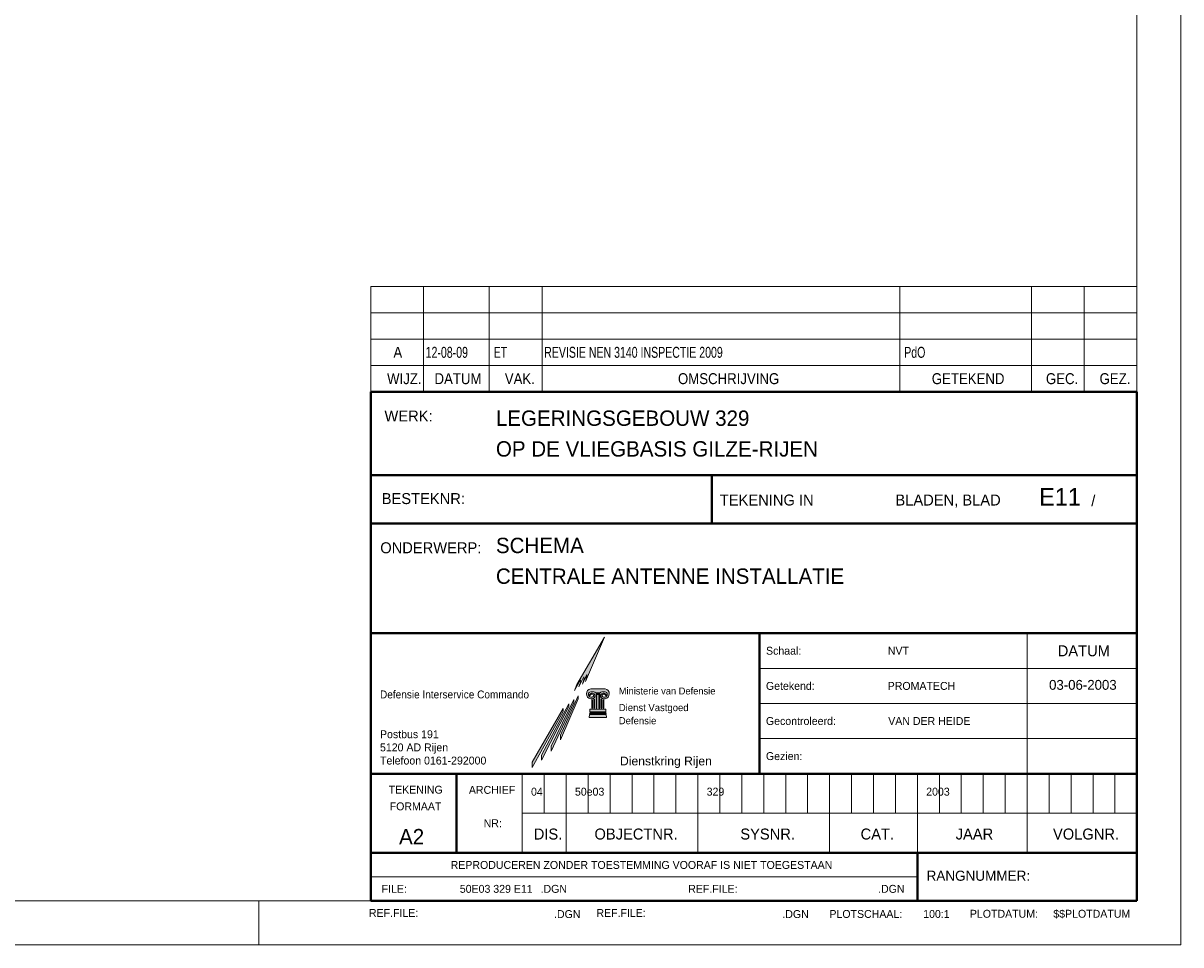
# Model space of a CAD drawing. Header units: millimetres. Extents: x 0 to 59400, y 0 to 42000.
# Tile 3 of 4: x 33033 to 59400, y 0 to 21000. Entities that reach past the tile are written whole.
import ezdxf
from ezdxf.enums import TextEntityAlignment as Align

# ---------------------------------------------------------------- set-up
doc = ezdxf.new("R2010")
doc.units = ezdxf.units.MM
doc.layers.add('1', color=7, linetype='Continuous')
doc.layers.add('3', color=7, linetype='Continuous')
doc.styles.add('dgn001', font='dgn001.shx')
doc.styles.add('dgn003', font='dgn003.shx')

# ---------------------------------------------------------------- blocks, each defined once
blk = doc.blocks.new('WIJZ')
at = {"layer": '3', "color": 1, "linetype": 'Continuous', "lineweight": 0}
for p, q in [((0, 0), (0, 600)), ((1200, 0), (1200, 600)), ((2700, 0), (2700, 600)), ((3900, 0), (3900, 600)), ((12050, 0), (12050, 600)), ((15050, 0), (15050, 600)), ((16250, 0), (16250, 600))]:
    blk.add_line(p, q, dxfattribs=at)
at = {"layer": '3', "color": 1, "linetype": 'Continuous', "lineweight": 0, "flags": 128}
blk.add_lwpolyline([(0, 0), (17450, 0), (17450, 600), (0, 600), (0, 0)], dxfattribs=at)
at = {"layer": '3', "color": 1, "linetype": 'Continuous', "lineweight": 0, "style": 'dgn001', "width": 0.9000144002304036}
for s, p in [('WIJZ.', (764.5, 299.9980000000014)), ('DATUM', (1986.5, 299.9980000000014)), ('VAK.', (3395, 299.9980000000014)), ('OMSCHRIJVING', (8150, 299.9980000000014)), ('GETEKEND', (13605, 299.9980000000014)), ('GEC.', (15745, 299.9980000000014)), ('GEZ.', (16950, 299.9980000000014))]:
    blk.add_text(s, height=249.996, dxfattribs=at).set_placement(p, align=Align.MIDDLE_CENTER)
blk = doc.blocks.new('WIJZA')
at = {"layer": '3', "color": 1, "linetype": 'Continuous', "lineweight": 0}
for p, q in [((0, 0), (0, 600)), ((1200, 0), (1200, 600)), ((2700, 0), (2700, 600)), ((3900, 0), (3900, 600)), ((12050, 0), (12050, 600)), ((15050, 0), (15050, 600)), ((16250, 0), (16250, 600))]:
    blk.add_line(p, q, dxfattribs=at)
at = {"layer": '3', "color": 1, "linetype": 'Continuous', "lineweight": 0, "flags": 128}
blk.add_lwpolyline([(0, 0), (17450, 0), (17450, 600), (0, 600), (0, 0)], dxfattribs=at)
at = {"layer": '3', "color": 1, "linetype": 'Continuous', "lineweight": 0, "style": 'dgn001', "width": 0.8999928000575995}
blk.add_text('A', height=250.002, dxfattribs=at).set_placement((615.7000000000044, 300.001000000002), align=Align.MIDDLE_CENTER)
at = {"layer": '3', "color": 1, "linetype": 'Continuous', "lineweight": 0, "style": 'dgn003'}
for s, height, width, p in [('12-08-09', 250.002, 0.7199942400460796, (1250, 300.001000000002)), ('ET    ', 250.002, 0.7199942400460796, (2800, 300.001000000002)), ('REVISIE NEN 3140 INSPECTIE 2009              ', 250.00002, 0.7199999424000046, (3950, 300.0000099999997)), ('PdO                   ', 250.00002, 0.7199999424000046, (12150, 300.0000099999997))]:
    blk.add_text(s, height=height, dxfattribs=dict(at, width=width)).set_placement(p, align=Align.MIDDLE_LEFT)
blk = doc.blocks.new('WIJZA1')
at = {"layer": '3', "color": 1, "linetype": 'Continuous', "lineweight": 0}
for p, q in [((0, 0), (0, 600)), ((1200, 0), (1200, 600)), ((2700, 0), (2700, 600)), ((3900, 0), (3900, 600)), ((12050, 0), (12050, 600)), ((15050, 0), (15050, 600)), ((16250, 0), (16250, 600))]:
    blk.add_line(p, q, dxfattribs=at)
at = {"layer": '3', "color": 1, "linetype": 'Continuous', "lineweight": 0, "flags": 128}
blk.add_lwpolyline([(0, 0), (17450, 0), (17450, 600), (0, 600), (0, 0)], dxfattribs=at)
blk = doc.blocks.new('WIJZA2')
at = {"layer": '3', "color": 1, "linetype": 'Continuous', "lineweight": 0}
for p, q in [((0, 0), (0, 600)), ((1200, 0), (1200, 600)), ((2700, 0), (2700, 600)), ((3900, 0), (3900, 600)), ((12050, 0), (12050, 600)), ((15050, 0), (15050, 600)), ((16250, 0), (16250, 600))]:
    blk.add_line(p, q, dxfattribs=at)
at = {"layer": '3', "color": 1, "linetype": 'Continuous', "lineweight": 0, "flags": 128}
blk.add_lwpolyline([(0, 0), (17450, 0), (17450, 600), (0, 600), (0, 0)], dxfattribs=at)
blk = doc.blocks.new('AnonymousCell5')
at = {"layer": '3'}
for points in [[(16570, -13988), (15944, -15070), (15893, -15208), (16028, -14961), (16032, -14995), (15989, -15125), (16106, -14896), (16108, -14932), (16069, -15057), (16170, -14842), (16172, -14878), (16138, -14999)], [(16381, -15606), (16381, -15281), (16464, -15281), (16464, -15606), (16447, -15606), (16447, -15299), (16397, -15299), (16397, -15606)], [(16282, -15606), (16300, -15606), (16300, -15420), (16282, -15420)], [(16332, -15606), (16348, -15606), (16348, -15402), (16332, -15402)], [(16512, -15606), (16496, -15606), (16496, -15402), (16512, -15402)], [(16561, -15606), (16545, -15606), (16545, -15420), (16561, -15420)], [(16232, -15755), (16613, -15755), (16618, -15819), (16227, -15819)], [(16236, -15712), (16609, -15712), (16610, -15730), (16234, -15730)], [(16609, -15712), (16236, -15712)], [(16602, -15631), (16243, -15631), (16237, -15688), (16606, -15688)]]:
    blk.add_hatch(color=1, dxfattribs=at).paths.add_polyline_path(points)
h = blk.add_hatch(color=1, dxfattribs=at)
edge = h.paths.add_edge_path()
edge.add_line((16584.46564296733, -15166.82659585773), (16586, -15167))
edge.add_line((16586, -15167), (16260, -15167))
edge.add_line((16260, -15167), (16258.79432950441, -15166.82659585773))
edge.add_arc((16276.43485969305, -15280.81155487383), 115.3419229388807, 98.79741111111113, 261.2025888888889)
edge.add_line((16258.79432950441, -15394.79651388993), (16260, -15395))
edge.add_line((16260, -15395), (16289, -15395))
edge.add_line((16289, -15395), (16287.28813902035, -15394.7965140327))
edge.add_arc((16285.12038956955, -15323.42859314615), 71.4008352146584, 271.7397833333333, 361.5313611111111)
edge.add_line((16356.49572377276, -15321.52046926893), (16356.49572374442, -15321.52046790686))
edge.add_arc((16293.42498879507, -15329.00403201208), 63.5131587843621, 6.766708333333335, 159.3427861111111)
edge.add_line((16233.99523514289, -15306.59810155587), (16233.99523622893, -15306.5980991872))
edge.add_arc((16241.2239276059, -15310.34438375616), 8.141782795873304, 512.6044555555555, 697.751036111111)
edge.add_line((16248.75953310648, -15313.42712228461), (16248.69851983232, -15313.37868546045))
edge.add_arc((16284.63412503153, -15323.41598935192), 37.31105989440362, -16.83461666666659, 164.3942277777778, ccw=False)
edge.add_line((16320.34620815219, -15334.22165035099), (16320.34620800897, -15334.22165056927))
edge.add_arc((16290.24409548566, -15321.35490791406), 32.73668042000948, 269.105625, 336.85636666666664, ccw=False)
edge.add_line((16289.73310358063, -15354.08760001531), (16290, -15355))
edge.add_line((16290, -15355), (16260, -15355))
edge.add_line((16260, -15355), (16258.79433031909, -15354.08760002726))
edge.add_arc((16268.24461435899, -15293.02422905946), 61.79031592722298, 98.7974111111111, 261.20258888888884, ccw=False)
edge.add_line((16258.79433031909, -15231.96085809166), (16260, -15233))
edge.add_line((16260, -15233), (16330, -15233))
edge.add_line((16330, -15233), (16329.79995692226, -15231.9608581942))
edge.add_arc((16320.34967880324, -15293.02423007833), 61.79031592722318, 36.366002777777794, 81.20259444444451, ccw=False)
edge.add_line((16370.106069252, -15256.38620677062), (16370, -15255))
edge.add_line((16370, -15255), (16474, -15255))
edge.add_line((16474, -15255), (16473.15390321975, -15256.38620677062))
edge.add_arc((16522.91029366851, -15293.02423007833), 61.79031592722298, 98.7974055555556, 143.6339972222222, ccw=False)
edge.add_line((16513.46001554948, -15231.9608581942), (16514, -15233))
edge.add_line((16514, -15233), (16586, -15233))
edge.add_line((16586, -15233), (16584.46564215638, -15231.96085809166))
edge.add_arc((16575.01535811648, -15293.02422905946), 61.79031592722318, -81.2025888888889, 81.2025888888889, ccw=False)
edge.add_line((16584.46564215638, -15354.08760002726), (16586, -15355))
edge.add_line((16586, -15355), (16554, -15355))
edge.add_line((16554, -15355), (16553.52686889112, -15354.08760001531))
edge.add_arc((16553.01587698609, -15321.35490791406), 32.73668042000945, 203.1436333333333, 270.89437499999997, ccw=False)
edge.add_line((16522.91376446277, -15334.22165056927), (16522.91376431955, -15334.22165035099))
edge.add_arc((16558.62584744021, -15323.41598935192), 37.31105989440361, 15.605772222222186, 196.8346166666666, ccw=False)
edge.add_line((16594.56145263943, -15313.37868546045), (16594.50043936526, -15313.42712228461))
edge.add_arc((16602.03604486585, -15310.34438375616), 8.141782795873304, 202.2489638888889, 387.3955444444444)
edge.add_line((16609.26473624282, -15306.5980991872), (16609.26473732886, -15306.59810155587))
edge.add_arc((16549.83498367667, -15329.00403201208), 63.51315878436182, 380.6572138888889, 533.2332916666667)
edge.add_line((16486.76424872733, -15321.52046790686), (16486.76424875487, -15321.52046926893))
edge.add_arc((16558.13958295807, -15323.42859314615), 71.4008352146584, 178.4686388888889, 268.2602166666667)
edge.add_line((16555.97183350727, -15394.7965140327), (16556, -15395))
edge.add_line((16556, -15395), (16586, -15395))
edge.add_line((16586, -15395), (16584.46564296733, -15394.79651388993))
edge.add_arc((16566.82511277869, -15280.81155487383), 115.3419229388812, 278.7974111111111, 441.2025888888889)
at = {"layer": '3', "true_color": 0xb3b3b3}
for points in [[(15139, -16675), (15762, -15505), (15762, -15572), (15139, -16792)], [(15356, -16473), (15875, -15409), (15875, -15476), (15356, -16589)], [(15574, -16223), (15971, -15329), (15971, -15391), (15574, -16332)], [(14923, -16839), (15629, -15618), (15629, -15685), (14923, -16958)]]:
    blk.add_hatch(color=253, dxfattribs=at).paths.add_polyline_path(points)
at = {"layer": '1', "color": 1, "linetype": 'Continuous', "lineweight": 0}
for p, q in [((29700, -21000), (29700, 21000)), ((8700, -21000), (8700, -20000)), ((-29700, -21000), (29700, -21000))]:
    blk.add_line(p, q, dxfattribs=at)
at = {"layer": '1', "color": 5, "linetype": 'Continuous', "lineweight": 0}
for p, q in [((28700, -20000), (28700, 20000)), ((-28700, -20000), (28700, -20000))]:
    blk.add_line(p, q, dxfattribs=at)
at = {"layer": '3', "color": 4, "linetype": 'Continuous', "lineweight": 40}
for p, q in [((11250, -8400), (28700, -8400)), ((11250, -20000), (11250, -8400)), ((28700, -8400), (28700, -20000)), ((11250, -10300), (28700, -10300)), ((19020, -11400), (19020, -10300)), ((11250, -11400), (28700, -11400)), ((11250, -13900), (28700, -13900)), ((20103, -17100), (20103, -13900)), ((11250, -17100), (28700, -17100)), ((13200, -18900), (13200, -17100)), ((11250, -18900), (28700, -18900)), ((23700, -18900), (23700, -20000)), ((28700, -20000), (11250, -20000))]:
    blk.add_line(p, q, dxfattribs=at)
at = {"layer": '3', "color": 1, "linetype": 'Continuous', "lineweight": 0}
for p, q in [((26200, -18900), (26200, -13900)), ((20103, -14700), (28700, -14700)), ((16447, -15299), (16447, -15606)), ((20103, -15500), (28700, -15500)), ((20103, -16300), (28700, -16300)), ((15200, -18000), (15200, -17100)), ((15700, -18900), (15700, -17100)), ((16200, -18000), (16200, -17100)), ((16700, -18000), (16700, -17100)), ((17200, -18000), (17200, -17100)), ((17700, -18000), (17700, -17100)), ((18200, -18000), (18200, -17100)), ((18700, -18900), (18700, -17100)), ((19200, -18000), (19200, -17100)), ((19700, -18000), (19700, -17100)), ((20200, -18000), (20200, -17100)), ((20700, -18000), (20700, -17100)), ((21200, -18000), (21200, -17100)), ((21700, -18900), (21700, -17100)), ((22200, -18000), (22200, -17100)), ((22700, -18000), (22700, -17100)), ((23200, -18000), (23200, -17100)), ((23700, -18900), (23700, -17100)), ((24200, -18000), (24200, -17100)), ((24700, -18000), (24700, -17100)), ((25200, -18000), (25200, -17100)), ((25700, -18000), (25700, -17100)), ((26700, -18000), (26700, -17100)), ((27200, -18000), (27200, -17100)), ((27700, -18000), (27700, -17100)), ((28200, -18000), (28200, -17100)), ((14700, -18000), (28700, -18000)), ((23700, -19450), (11250, -19450))]:
    blk.add_line(p, q, dxfattribs=at)
at = {"layer": '3', "color": 2, "linetype": 'Continuous', "lineweight": 13}
blk.add_line((14700, -18900), (14700, -17100), dxfattribs=at)
at = {"layer": '3', "color": 1, "linetype": 'Continuous', "lineweight": 0, "flags": 128}
for points in [[(16570, -13988), (15944, -15070), (15893, -15208), (16028, -14961), (16032, -14995), (15989, -15125), (16106, -14896), (16108, -14932), (16069, -15057), (16170, -14842), (16172, -14878), (16138, -14999), (16570, -13988)], [(16381, -15606), (16381, -15281), (16464, -15281), (16464, -15606), (16447, -15606), (16447, -15299), (16397, -15299), (16397, -15606), (16381, -15606)], [(16282, -15606), (16300, -15606), (16300, -15420), (16282, -15420), (16282, -15606)], [(16332, -15606), (16348, -15606), (16348, -15402), (16332, -15402), (16332, -15606)], [(16512, -15606), (16496, -15606), (16496, -15402), (16512, -15402), (16512, -15606)], [(16561, -15606), (16545, -15606), (16545, -15420), (16561, -15420), (16561, -15606)], [(16232, -15755), (16613, -15755), (16618, -15819), (16227, -15819), (16232, -15755)], [(16236, -15712), (16609, -15712), (16610, -15730), (16234, -15730), (16236, -15712)], [(16609, -15712), (16236, -15712), (16609, -15712)], [(16602, -15631), (16243, -15631), (16237, -15688), (16606, -15688), (16602, -15631)]]:
    blk.add_lwpolyline(points, dxfattribs=at)
blk.add_lwpolyline([(16586, -15167), (16260, -15167), (16258.79432950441, -15166.82659585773, 0.8571428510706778), (16258.79432950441, -15394.79651388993), (16260, -15395), (16289, -15395), (16287.28813902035, -15394.7965140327, 0.4131485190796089), (16356.49572377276, -15321.52046926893), (16356.49572374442, -15321.52046790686, 0.7853415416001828), (16233.99523514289, -15306.59810155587), (16233.99523622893, -15306.5980991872, 1.045952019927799), (16248.75953310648, -15313.42712228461), (16248.69851983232, -15313.37868546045, -1.010781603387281), (16320.34620815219, -15334.22165035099), (16320.34620800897, -15334.22165056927, -0.3045418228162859), (16289.73310358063, -15354.08760001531), (16290, -15355), (16260, -15355), (16258.79433031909, -15354.08760002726, -0.8571428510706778), (16258.79433031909, -15231.96085809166), (16260, -15233), (16330, -15233), (16329.79995692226, -15231.9608581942, -0.1981712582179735), (16370.106069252, -15256.38620677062), (16370, -15255), (16474, -15255), (16473.15390321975, -15256.38620677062, -0.1981712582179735), (16513.46001554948, -15231.9608581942), (16514, -15233), (16586, -15233), (16584.46564215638, -15231.96085809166, -0.8571428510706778), (16584.46564215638, -15354.08760002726), (16586, -15355), (16554, -15355), (16553.52686889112, -15354.08760001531, -0.3045418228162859), (16522.91376446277, -15334.22165056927), (16522.91376431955, -15334.22165035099, -1.010781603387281), (16594.56145263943, -15313.37868546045), (16594.50043936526, -15313.42712228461, 1.045952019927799), (16609.26473624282, -15306.5980991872), (16609.26473732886, -15306.59810155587, 0.7853415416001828), (16486.76424872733, -15321.52046790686), (16486.76424875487, -15321.52046926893, 0.4131485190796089), (16555.97183350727, -15394.7965140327), (16556, -15395), (16586, -15395), (16584.46564296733, -15394.79651388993, 0.8571428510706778), (16586, -15167)], format="xyb", dxfattribs=at)
at = {"layer": '3', "color": 253, "linetype": 'Continuous', "lineweight": 0, "true_color": 0xb3b3b3, "flags": 128}
for points in [[(15139, -16675), (15762, -15505), (15762, -15572), (15139, -16792), (15139, -16675)], [(15356, -16473), (15875, -15409), (15875, -15476), (15356, -16589), (15356, -16473)], [(15574, -16223), (15971, -15329), (15971, -15391), (15574, -16332), (15574, -16223)], [(14923, -16839), (15629, -15618), (15629, -15685), (14923, -16958), (14923, -16839)]]:
    blk.add_lwpolyline(points, dxfattribs=at)
at = {"color": 1, "linetype": 'Continuous', "lineweight": 0}
for name, p in [('WIJZA2', (11250, -6600)), ('WIJZA1', (11250, -7200)), ('WIJZA', (11250, -7800)), ('WIJZ', (11250, -8400))]:
    blk.add_blockref(name, p, dxfattribs=at)
at = {"layer": '3', "color": 3, "linetype": 'Continuous', "lineweight": 30, "style": 'dgn003'}
for s, p in [('WERK:', (11562, -9076)), ('ONDERWERP:', (11466, -12078))]:
    blk.add_text(s, height=250.002, dxfattribs=at).set_placement(p)
for s, p in [('LEGERINGSGEBOUW 329                       ', (14100, -9000.001)), ('OP DE VLIEGBASIS GILZE-RIJEN              ', (14100, -9700.001)), ('SCHEMA                                    ', (14100, -11900.001)), ('CENTRALE ANTENNE INSTALLATIE              ', (14100, -12600.001))]:
    blk.add_text(s, height=349.998, dxfattribs=at).set_placement(p, align=Align.MIDDLE_LEFT)
at = {"layer": '3', "color": 2, "linetype": 'Continuous', "lineweight": 13, "style": 'dgn003'}
for s, p in [('BESTEKNR:', (11500, -10957)), ('TEKENING IN ', (19200, -10990)), ('BLADEN, BLAD', (23200, -10990)), ('/', (27659, -11007))]:
    blk.add_text(s, height=250.002, dxfattribs=at).set_placement(p)
at = {"layer": '3', "color": 4, "linetype": 'Continuous', "lineweight": 0, "style": 'dgn003'}
blk.add_text('E11', height=400.0020000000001, dxfattribs=at).set_placement((26473, -10990))
at = {"layer": '3', "color": 1, "linetype": 'Continuous', "lineweight": 0}
for s, style, p in [('Schaal:', 'dgn003', (20252, -14299)), ('NVT               ', 'dgn003', (23026, -14299)), ('Getekend:', 'dgn003', (20250, -15100)), ('PROMATECH             ', 'dgn003', (23024, -15100)), ('Gecontroleerd:', 'dgn003', (20250, -15900)), ('VAN DER HEIDE     ', 'dgn003', (23035, -15900)), ('Postbus 191', 'dgn001', (11460, -16201)), ('5120 AD Rijen', 'dgn001', (11460, -16501)), ('Gezien:', 'dgn003', (20250, -16700)), ('Telefoon 0161-292000', 'dgn001', (11460, -16801)), ('FILE:', 'dgn003', (11497, -19724)), ('.DGN', 'dgn003', (15117, -19724)), ('REF.FILE:', 'dgn003', (18480, -19724)), ('.DGN', 'dgn003', (22805, -19724)), ('REF.FILE:', 'dgn003', (11208, -20273)), ('.DGN', 'dgn003', (15424, -20299)), ('REF.FILE:', 'dgn003', (16389, -20273)), ('.DGN', 'dgn003', (20624, -20299)), ('PLOTSCHAAL:', 'dgn003', (21696, -20296)), ('100:1', 'dgn003', (23832, -20296)), ('PLOTDATUM:', 'dgn003', (24895, -20292)), ('$$PLOTDATUM', 'dgn003', (26795, -20292))]:
    blk.add_text(s, height=180, dxfattribs=dict(at, style=style)).set_placement(p, align=Align.MIDDLE_LEFT)
at = {"layer": '3', "color": 1, "linetype": 'Continuous', "lineweight": 0, "style": 'dgn003'}
for s, height, p in [('DATUM', 250.002, (27490.005, -14299.999)), ('03-06-2003', 225, (27468.38, -15076.5)), ('TEKENING', 180, (12273, -17465)), ('ARCHIEF', 180, (14013, -17469)), ('FORMAAT', 180, (12270, -17845)), ('NR:', 180, (14028, -18229))]:
    blk.add_text(s, height=height, dxfattribs=at).set_placement(p, align=Align.MIDDLE_CENTER)
at = {"layer": '3', "color": 2, "linetype": 'Continuous', "lineweight": 0, "style": 'dgn001', "width": 0.9473474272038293}
blk.add_text('Defensie Interservice Commando', height=180.504, dxfattribs=at).set_placement((11461, -15294.748), align=Align.MIDDLE_LEFT)
at = {"layer": '3', "color": 1, "linetype": 'Continuous', "lineweight": 0, "style": 'dgn001'}
blk.add_text('Ministerie van Defensie', height=158.406, dxfattribs=at).set_placement((16898, -15136.594), align=Align.TOP_LEFT)
at = {"layer": '3', "color": 2, "linetype": 'Continuous', "lineweight": 13, "style": 'dgn001', "width": 1.036036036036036}
blk.add_text('Dienstkring Rijen      ', height=199.8, dxfattribs=at).set_placement((16926, -16811.1), align=Align.MIDDLE_LEFT)
at = {"layer": '3', "color": 1, "linetype": 'Continuous', "lineweight": 0, "style": 'dgn003'}
for s, p in [('04', (14900, -17600)), ('50e03 ', (15900, -17600)), ('329   ', (18900, -17600)), ('2003 ', (23900, -17600))]:
    blk.add_text(s, height=180, dxfattribs=at).set_placement(p)
at = {"layer": '3', "color": 2, "linetype": 'Continuous', "lineweight": 13, "style": 'dgn003'}
for s, height, p in [('A2', 349.998, (12179.998, -18535.001)), ('DIS.', 250.002, (15287.00400000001, -18474.999)), ('OBJECTNR.', 250.002, (17292.00900000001, -18474.999)), ('SYSNR.', 250.002, (20289.00599999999, -18474.999)), ('CAT.', 250.002, (22787.00400000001, -18474.999)), ('JAAR', 250.002, (24999.00400000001, -18474.999)), ('VOLGNR.', 250.002, (27540.00700000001, -18474.999)), ('REPRODUCEREN ZONDER TOESTEMMING VOORAF IS NIET TOEGESTAAN', 180, (17416, -19179))]:
    blk.add_text(s, height=height, dxfattribs=at).set_placement(p, align=Align.MIDDLE_CENTER)
blk.add_text('RANGNUMMER:', height=229.998, dxfattribs=at).set_placement((23909, -19425.001), align=Align.MIDDLE_LEFT)
at = {"layer": '3', "color": 1, "linetype": 'Continuous', "lineweight": 0, "style": 'dgn003'}
blk.add_text('50E03 329 E11  ', height=180, dxfattribs=at).set_placement((15071, -19724), align=Align.MIDDLE_RIGHT)
at = {"layer": '3', "color": 2, "linetype": 'Continuous', "lineweight": 0, "insert": (16899, -15513), "char_height": 162, "attachment_point": 1, "line_spacing_factor": 1.107407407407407, "style": 'dgn001'}
blk.add_mtext('Dienst Vastgoed\\PDefensie', dxfattribs=at)

msp = doc.modelspace()

# ---------------------------------------------------------------- block references
at = {"color": 1, "linetype": 'Continuous', "lineweight": 0}
msp.add_blockref('AnonymousCell5', (29700, 21000), dxfattribs=at)

doc.saveas('drawing.dxf')
